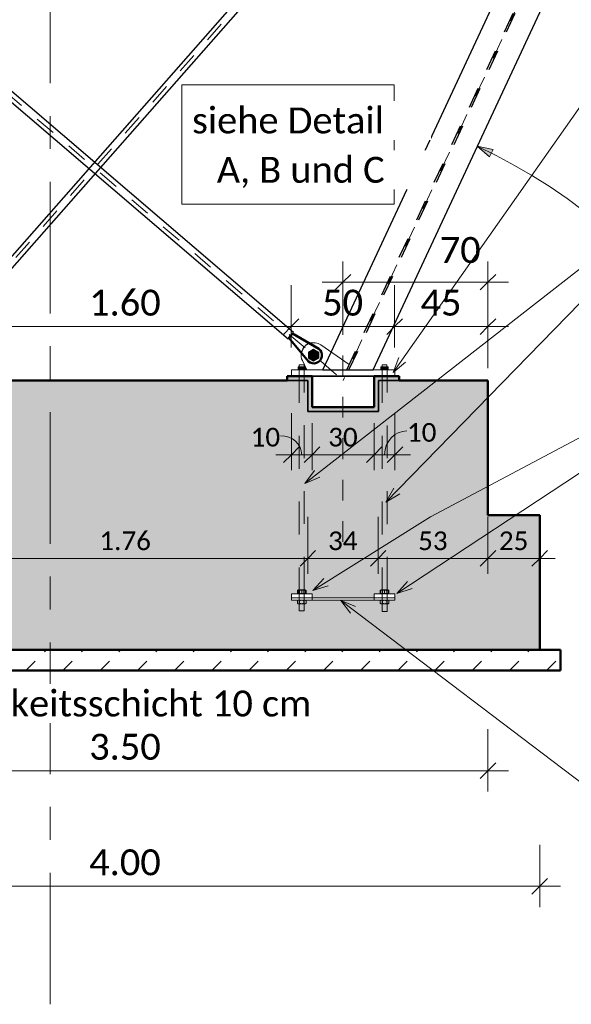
# Model space of a CAD drawing. Header units: metres. Extents: x -25 to 81, y -4 to 26.
# Tile 14 of 53: x -6.91 to -4.25, y -2.86 to 1.89. Entities that reach past the tile are written whole.
import ezdxf

# ---------------------------------------------------------------- set-up
doc = ezdxf.new("R2010")
doc.units = ezdxf.units.M
for name, pattern in [('Achse kurz', [0.2, 0.1, -0.05, 0, -0.05]), ('Rasterlinie', [1.11125, 0.635, -0.15875, 0.15875, -0.15875]), ('Strich', [0.3175, 0.15875, -0.15875]), ('Verdeckt', [0.15, 0.1, -0.05])]:
    doc.linetypes.add(name, pattern=pattern)
for name, color, linetype, lineweight in [('_Verdeckte Linien_', 7, 'Strich', 18), ('A-ANNO-DIMS', 211, 'Continuous', 9), ('A-ANNO-DIMS-50', 211, 'Continuous', 9), ('A-DETL', 90, 'Continuous', 18), ('A-DETL-THIN', 151, 'Continuous', 18), ('A-FLOR', 192, 'Continuous', 35), ('A-FLOR-PATT', 8, 'Continuous', 50), ('S-BEAM', 12, 'Continuous', 35), ('S-BEAM-HDLN', 1, 'Verdeckt', 25), ('S-COLS', 52, 'Continuous', 18), ('S-COLS-HDLN', 52, 'Verdeckt', 25), ('S-FNDN', 32, 'Continuous', 35), ('S-GRID', 1, 'Continuous', 9), ('Text', 250, 'Continuous', 9), ('Tragwerksverbindungen', 7, 'Continuous', 18)]:
    doc.layers.add(name, color=color, linetype=linetype, lineweight=lineweight)
doc.styles.add('Calibri_2', font='calibri.ttf', dxfattribs={"height": 0.125})
doc.styles.add('Calibri_3', font='calibri.ttf', dxfattribs={"height": 0.09})
doc.dimstyles.new('DIM18', dxfattribs={"dimscale": 0.3048, "dimtxt": 0.105961, "dimasz": 0.246063, "dimexe": 0.246063, "dimexo": 0.0625, "dimgap": 0.016404, "dimtad": 1, "dimdec": 1, "dimlfac": 100, "dimrnd": 0.1, "dimdsep": 46, "dimtxsty": 'Calibri_3', "dimblk1": 'OBLIQUE', "dimblk2": 'OBLIQUE', "dimsah": 1, "dimcen": 0.09, "dimdle": 0.246063, "dimadec": 0, "dimazin": 0, "dimtfac": 1, "dimtdec": 4, "dimtix": 1, "dimtmove": 1, "dimatfit": 3, "dimfxl": 0.656168, "dimfxlon": 1, "dimtvp": 1, "dimtolj": 1, "dimtzin": 0, "dimlwd": 18, "dimlwe": 18, "dimarcsym": 2})
doc.dimstyles.new('DIM18_1', dxfattribs={"dimscale": 0.3048, "dimtxt": 0.105961, "dimasz": 0.246063, "dimexe": 0.246063, "dimexo": 0.0625, "dimgap": 0.016404, "dimtad": 1, "dimdec": 1, "dimlfac": 100, "dimrnd": 0.1, "dimdsep": 46, "dimtxsty": 'Calibri_3', "dimblk1": 'OBLIQUE', "dimblk2": 'OBLIQUE', "dimsah": 1, "dimcen": 0.09, "dimdle": 0.246063, "dimadec": 0, "dimazin": 0, "dimtfac": 1, "dimtdec": 4, "dimtix": 1, "dimtmove": 0, "dimatfit": 3, "dimfxl": 0.656168, "dimfxlon": 1, "dimtvp": 1, "dimtolj": 1, "dimtzin": 0, "dimlwd": 18, "dimlwe": 18, "dimarcsym": 2})
doc.dimstyles.new('DIM18_2', dxfattribs={"dimscale": 0.3048, "dimtxt": 0.105961, "dimasz": 0.246063, "dimexe": 0.246063, "dimexo": 0.0625, "dimgap": 0.016404, "dimtad": 1, "dimrnd": 0.001, "dimzin": 0, "dimdsep": 46, "dimtxsty": 'Calibri_3', "dimblk1": 'OBLIQUE', "dimblk2": 'OBLIQUE', "dimsah": 1, "dimcen": 0.09, "dimdle": 0.246063, "dimadec": 0, "dimazin": 0, "dimtfac": 1, "dimtdec": 4, "dimtix": 1, "dimtmove": 0, "dimatfit": 3, "dimfxl": 0.656168, "dimfxlon": 1, "dimtvp": 1, "dimtolj": 1, "dimtzin": 0, "dimlwd": 18, "dimlwe": 18, "dimarcsym": 2})
doc.dimstyles.new('DIM25_3', dxfattribs={"dimscale": 0.3048, "dimtxt": 0.147169, "dimasz": 0.246063, "dimexe": 0.328084, "dimexo": 0.0625, "dimgap": 0.016404, "dimtad": 1, "dimrnd": 0.001, "dimzin": 0, "dimdsep": 46, "dimtxsty": 'Calibri_2', "dimblk1": 'OBLIQUE', "dimblk2": 'OBLIQUE', "dimsah": 1, "dimcen": 0.09, "dimdle": 0.328084, "dimadec": 0, "dimazin": 0, "dimtfac": 1, "dimtdec": 4, "dimtix": 1, "dimtmove": 0, "dimatfit": 3, "dimfxl": 0.656168, "dimfxlon": 1, "dimtvp": 1, "dimtolj": 1, "dimtzin": 0, "dimlwd": 18, "dimlwe": 18, "dimarcsym": 2})
doc.dimstyles.new('DIM25_4', dxfattribs={"dimscale": 0.3048, "dimtxt": 0.147169, "dimasz": 0.246063, "dimexe": 0.328084, "dimexo": 0.0625, "dimgap": 0.016404, "dimtad": 1, "dimdec": 1, "dimlfac": 100, "dimrnd": 0.1, "dimdsep": 46, "dimtxsty": 'Calibri_2', "dimblk1": 'OBLIQUE', "dimblk2": 'OBLIQUE', "dimsah": 1, "dimcen": 0.09, "dimdle": 0.328084, "dimadec": 0, "dimazin": 0, "dimtfac": 1, "dimtdec": 4, "dimtix": 1, "dimtmove": 2, "dimatfit": 3, "dimfxl": 0.656168, "dimfxlon": 1, "dimtvp": 1, "dimtolj": 1, "dimtzin": 0, "dimlwd": 18, "dimlwe": 18, "dimarcsym": 2})
doc.dimstyles.new('DIM25_5', dxfattribs={"dimscale": 0.3048, "dimtxt": 0.147169, "dimasz": 0.246063, "dimexe": 0.328084, "dimexo": 0.0625, "dimgap": 0.016404, "dimtad": 1, "dimdec": 1, "dimlfac": 100, "dimrnd": 0.1, "dimdsep": 46, "dimtxsty": 'Calibri_2', "dimblk1": 'OBLIQUE', "dimblk2": 'OBLIQUE', "dimsah": 1, "dimcen": 0.09, "dimdle": 0.328084, "dimadec": 0, "dimazin": 0, "dimtfac": 1, "dimtdec": 4, "dimtix": 1, "dimtmove": 0, "dimatfit": 3, "dimfxl": 0.656168, "dimfxlon": 1, "dimtvp": 1, "dimtolj": 1, "dimtzin": 0, "dimlwd": 18, "dimlwe": 18, "dimarcsym": 2})
doc.dimstyles.new('WIN25', dxfattribs={"dimscale": 0.3048, "dimtxt": 0.147169, "dimasz": 0.246063, "dimexe": 0.328084, "dimexo": 0.328084, "dimgap": 0.016404, "dimtad": 1, "dimdec": 1, "dimlfac": 100, "dimrnd": 0.1, "dimdsep": 46, "dimtxsty": 'Calibri_2', "dimsah": 1, "dimcen": 0.09, "dimadec": 0, "dimazin": 0, "dimtfac": 1, "dimtdec": 4, "dimtix": 1, "dimtmove": 2, "dimatfit": 3, "dimfxl": 1, "dimtvp": 1, "dimtolj": 1, "dimtzin": 0, "dimlwd": 18, "dimlwe": 18, "dimarcsym": 2})

# ---------------------------------------------------------------- blocks, each defined once
blk = doc.blocks.new('HEB Träger - HEB 220-1128520-2 - 2')
at = {"layer": 'S-BEAM-HDLN'}
for p, q in [((-17.3307, 0.2), (-15.2789, 4.6002)), ((-17.3202, 0.2), (-15.2679, 4.6012))]:
    blk.add_line(p, q, dxfattribs=at)
blk = doc.blocks.new('SP-TV-AP-Rechteck_002 - AP-Rechteck-1128527-2 - 2')
at = {"layer": 'Tragwerksverbindungen'}
for p, q in [((-17.5983, 0.2), (-17.0983, 0.2)), ((-17.5983, 0.2), (-17.5983, 0.17)), ((-17.0983, 0.17), (-17.0983, 0.2)), ((-17.0983, 0.17), (-17.5983, 0.17))]:
    blk.add_line(p, q, dxfattribs=at)
blk = doc.blocks.new('SP-TV-Schraube_Mutter_001 - M33-1128528-2 - 2')
at = {"layer": 'Tragwerksverbindungen', "linetype": 'Strich'}
blk.add_hatch(color=142, dxfattribs=at).paths.add_polyline_path([(-17.4911, 0.2431), (-17.4661, 0.2575), (-17.4661, 0.2864), (-17.4911, 0.3008), (-17.5161, 0.2864), (-17.5161, 0.2575)])
at = {"layer": 'Tragwerksverbindungen'}
for p, q in [((-17.4911, 0.3008), (-17.5161, 0.2864)), ((-17.5161, 0.2864), (-17.5161, 0.2575)), ((-17.4661, 0.2864), (-17.4911, 0.3008)), ((-17.4661, 0.2575), (-17.4661, 0.2864)), ((-17.5161, 0.2575), (-17.4911, 0.2431)), ((-17.4911, 0.2431), (-17.4661, 0.2575))]:
    blk.add_line(p, q, dxfattribs=at)
blk = doc.blocks.new('SP-TV-AP-Rechteck_002 - AP-Rechteck-1128539-2 - 2')
at = {"layer": 'Tragwerksverbindungen'}
for p, q in [((-17.5983, -0.88), (-17.4983, -0.88)), ((-17.5983, -0.88), (-17.5983, -0.9)), ((-17.4983, -0.9), (-17.5983, -0.9)), ((-17.4983, -0.9), (-17.4983, -0.88))]:
    blk.add_line(p, q, dxfattribs=at)
blk = doc.blocks.new('SP-TV-AP-Rechteck_002 - AP-Rechteck-1128540-2 - 2')
at = {"layer": 'Tragwerksverbindungen'}
for p, q in [((-17.5983, -0.9), (-17.0983, -0.9)), ((-17.5983, -0.9), (-17.5983, -0.91)), ((-17.0983, -0.91), (-17.0983, -0.9)), ((-17.0983, -0.91), (-17.5983, -0.91))]:
    blk.add_line(p, q, dxfattribs=at)
blk = doc.blocks.new('Rundstahl Träger - RB 36-V10-2 - 2')
at = {"layer": 'S-BEAM', "lineweight": 25}
for p, q in [((-21.8058, 3.9566), (-21.8187, 3.9414)), ((-21.8058, 3.9566), (-21.8183, 3.9419)), ((-21.8045, 3.958), (-21.8058, 3.9566)), ((-21.8045, 3.958), (-21.8058, 3.9566)), ((-21.7928, 3.9718), (-21.7966, 3.9673)), ((-21.7932, 3.9713), (-21.7966, 3.9673)), ((-17.5882, 0.3808), (-21.7928, 3.9718)), ((-21.8187, 3.9414), (-17.6142, 0.3504)), ((-17.5921, 0.3763), (-17.5882, 0.3808)), ((-17.5921, 0.3763), (-17.5887, 0.3803)), ((-17.6142, 0.3504), (-17.6012, 0.3656)), ((-17.6138, 0.3509), (-17.6077, 0.358))]:
    blk.add_line(p, q, dxfattribs=at)
at = {"layer": 'S-BEAM-HDLN'}
for p, q in [((-21.7966, 3.9673), (-21.8045, 3.9581)), ((-21.7966, 3.9673), (-21.8045, 3.9581)), ((-17.6012, 0.3656), (-17.5921, 0.3763)), ((-17.6012, 0.3656), (-17.5921, 0.3763))]:
    blk.add_line(p, q, dxfattribs=at)
blk = doc.blocks.new('Rundstahl Träger - RB 36-V11-2 - 2')
at = {"layer": 'S-BEAM', "lineweight": 25}
for p, q in [((-15.6289, 4.5204), (-19.2479, 0.4099)), ((-15.6139, 4.5071), (-15.6289, 4.5204)), ((-15.6139, 4.5071), (-15.6284, 4.5199)), ((-19.2179, 0.3835), (-15.5989, 4.4939)), ((-15.6124, 4.5058), (-15.6139, 4.5071)), ((-15.6124, 4.5058), (-15.6139, 4.5071)), ((-15.5989, 4.4939), (-15.6049, 4.4992)), ((-15.5994, 4.4944), (-15.6049, 4.4992)), ((-19.2479, 0.4099), (-19.2435, 0.406)), ((-19.2474, 0.4094), (-19.2435, 0.406)), ((-19.2229, 0.3878), (-19.2184, 0.3839)), ((-19.2229, 0.3878), (-19.2179, 0.3835))]:
    blk.add_line(p, q, dxfattribs=at)
at = {"layer": 'S-BEAM-HDLN'}
for p, q in [((-15.605, 4.4992), (-15.6123, 4.5058)), ((-15.605, 4.4992), (-15.6123, 4.5058)), ((-19.2435, 0.406), (-19.2329, 0.3967)), ((-19.2435, 0.406), (-19.2329, 0.3967)), ((-19.2329, 0.3967), (-19.2229, 0.3879)), ((-19.2329, 0.3967), (-19.2229, 0.3879))]:
    blk.add_line(p, q, dxfattribs=at)
blk = doc.blocks.new('Öse2 - Öse2-1135693-2 - 2')
at = {"layer": 'S-COLS', "lineweight": 50}
for p, q in [((-5.5924, 0.3762), (-5.6098, 0.3554)), ((-5.6098, 0.3554), (-5.5158, 0.2409)), ((-5.4653, 0.3021), (-5.5924, 0.3762))]:
    blk.add_line(p, q, dxfattribs=at)
blk.add_arc((-5.4906, 0.2715), 0.0397, 230.4268, 50.4268, dxfattribs=at)
at = {"layer": 'S-COLS-HDLN'}
for start, end in [(8.2182, 188.2182), (188.2182, 8.2182)]:
    blk.add_arc((-5.4906, 0.2722), 0.0186, start, end, dxfattribs=at)
blk = doc.blocks.new('Lasche richtig1 - Lasche richtig-1135786-2 - 2')
at = {"layer": 'S-COLS'}
for p, q in [((-5.3187, 0.2258), (-5.4567, 0.3212)), ((-5.5451, 0.2453), (-5.5231, 0.2)), ((-5.5231, 0.2), (-5.3307, 0.2)), ((-5.3307, 0.2), (-5.3187, 0.2258))]:
    blk.add_line(p, q, dxfattribs=at)
for start, end in [(55.3551, 108.9202), (169.744, 205.8938)]:
    blk.add_arc((-5.491, 0.2716), 0.0602, start, end, dxfattribs=at)
at = {"layer": 'S-COLS-HDLN'}
for centre, radius, start, end in [((-5.491, 0.2716), 0.0602, 108.9676, 169.6967), ((-5.4905, 0.2721), 0.0185, 0, 180), ((-5.4905, 0.2721), 0.0186, 180, 0)]:
    blk.add_arc(centre, radius, start, end, dxfattribs=at)
blk = doc.blocks.new('Öse8 - Öse2-1135828-2 - 2')
at = {"layer": 'S-COLS'}
for p, q in [((-5.61, 0.3554), (-5.5498, 0.2821)), ((-5.5099, 0.3286), (-5.592, 0.3764))]:
    blk.add_line(p, q, dxfattribs=at)
at = {"layer": 'S-COLS-HDLN'}
for p, q in [((-5.5931, 0.3771), (-5.6106, 0.3561)), ((-5.6106, 0.3561), (-5.61, 0.3554)), ((-5.592, 0.3765), (-5.5931, 0.3771)), ((-5.4663, 0.3031), (-5.5099, 0.3285)), ((-5.5498, 0.2821), (-5.5169, 0.2419))]:
    blk.add_line(p, q, dxfattribs=at)
for centre, radius, start, end in [((-5.4916, 0.2725), 0.0397, 230.4268, 50.4268), ((-5.4916, 0.2732), 0.0186, 8.2182, 188.2182), ((-5.4916, 0.2732), 0.0186, 188.2182, 8.2182)]:
    blk.add_arc(centre, radius, start, end, dxfattribs=at)
blk = doc.blocks.new('SP-TV-Schraube_Mutter_001 - M24-V13-2 - 2')
at = {"layer": 'Tragwerksverbindungen', "linetype": 'Strich'}
for points in [[(-17.5663, 0.2), (-17.5483, 0.2), (-17.5483, 0.215), (-17.5663, 0.215)], [(-17.5303, 0.2), (-17.5304, 0.215), (-17.5483, 0.215), (-17.5483, 0.2), (-17.5451, 0.2)]]:
    blk.add_hatch(color=142, dxfattribs=at).paths.add_polyline_path(points)
at = {"layer": '_Verdeckte Linien_'}
for p, q in [((-17.5603, 0.2), (-17.5603, -0.8606)), ((-17.5363, -0.8606), (-17.5363, 0.2)), ((-17.5303, 0.2149), (-17.5303, 0.215)), ((-17.5663, -0.8606), (-17.5483, -0.8606)), ((-17.5663, -0.8606), (-17.5663, -0.8796)), ((-17.5483, -0.8796), (-17.5663, -0.8796)), ((-17.5603, -0.8796), (-17.5603, -0.9617)), ((-17.5483, -0.8606), (-17.5303, -0.8606)), ((-17.5483, -0.8606), (-17.5483, -0.8796)), ((-17.5303, -0.8796), (-17.5483, -0.8796)), ((-17.5363, -0.9617), (-17.5363, -0.8796)), ((-17.5303, -0.8796), (-17.5303, -0.8606)), ((-17.5603, -0.9617), (-17.5363, -0.9617))]:
    blk.add_line(p, q, dxfattribs=at)
at = {"layer": 'Tragwerksverbindungen'}
for p, q in [((-17.5663, 0.215), (-17.5483, 0.215)), ((-17.5663, 0.215), (-17.5663, 0.2)), ((-17.5483, 0.2), (-17.5663, 0.2)), ((-17.5483, 0.215), (-17.5304, 0.215)), ((-17.5483, 0.215), (-17.5483, 0.2)), ((-17.5303, 0.2), (-17.5483, 0.2)), ((-17.5303, 0.2), (-17.5303, 0.2148))]:
    blk.add_line(p, q, dxfattribs=at)
blk = doc.blocks.new('SP-TV-Schraube_Mutter_001 - M24-V14-2 - 2')
at = {"layer": 'Tragwerksverbindungen', "linetype": 'Strich'}
for points in [[(-17.1558, 0.2), (-17.1483, 0.2), (-17.1483, 0.215), (-17.1663, 0.215), (-17.1663, 0.2)], [(-17.1303, 0.2), (-17.1303, 0.215), (-17.1483, 0.215), (-17.1483, 0.2)]]:
    blk.add_hatch(color=142, dxfattribs=at).paths.add_polyline_path(points)
at = {"layer": '_Verdeckte Linien_'}
for p, q in [((-17.1603, 0.2), (-17.1603, -0.8609)), ((-17.1363, -0.8609), (-17.1363, 0.2)), ((-17.1663, -0.8609), (-17.1483, -0.8609)), ((-17.1663, -0.8609), (-17.1663, -0.8799)), ((-17.1483, -0.8799), (-17.1663, -0.8799)), ((-17.1603, -0.8799), (-17.1603, -0.9647)), ((-17.1483, -0.8609), (-17.1303, -0.8609)), ((-17.1483, -0.8609), (-17.1483, -0.8799)), ((-17.1303, -0.8799), (-17.1483, -0.8799)), ((-17.1363, -0.9647), (-17.1363, -0.8799)), ((-17.1303, -0.8799), (-17.1303, -0.8609)), ((-17.1603, -0.9647), (-17.1363, -0.9647))]:
    blk.add_line(p, q, dxfattribs=at)
at = {"layer": 'Tragwerksverbindungen'}
for p, q in [((-17.1663, 0.215), (-17.1483, 0.215)), ((-17.1663, 0.215), (-17.1663, 0.2)), ((-17.1483, 0.2), (-17.1663, 0.2)), ((-17.1483, 0.215), (-17.1303, 0.215)), ((-17.1483, 0.215), (-17.1483, 0.2)), ((-17.1303, 0.2), (-17.1483, 0.2)), ((-17.1303, 0.2), (-17.1303, 0.215))]:
    blk.add_line(p, q, dxfattribs=at)
blk = doc.blocks.new('SP-TV-Mutter_001 - M24-1128538-2 - 2')
at = {"layer": '_Verdeckte Linien_'}
for p, q in [((-17.5645, -0.91), (-17.5691, -0.9126)), ((-17.5691, -0.9126), (-17.5691, -0.9264)), ((-17.5691, -0.9264), (-17.5645, -0.929)), ((-17.5321, -0.91), (-17.5645, -0.91)), ((-17.5645, -0.929), (-17.5321, -0.929)), ((-17.5587, -0.9126), (-17.5587, -0.9264)), ((-17.5379, -0.9126), (-17.5379, -0.9264)), ((-17.5275, -0.9126), (-17.5321, -0.91)), ((-17.5321, -0.929), (-17.5275, -0.9264)), ((-17.5275, -0.9264), (-17.5275, -0.9126))]:
    blk.add_line(p, q, dxfattribs=at)
for points, knots in [([(-17.5587, -0.9126), (-17.5605, -0.9116), (-17.5639, -0.9105), (-17.5672, -0.9115), (-17.5689, -0.9125)], [0, 0, 0, 0, 0.5, 0.9791222, 0.9791222, 0.9791222, 0.9791222]), ([(-17.5689, -0.9265), (-17.5672, -0.9275), (-17.5639, -0.9285), (-17.5605, -0.9274), (-17.5587, -0.9264)], [0.0208778, 0.0208778, 0.0208778, 0.0208778, 0.5, 1, 1, 1, 1]), ([(-17.5277, -0.9125), (-17.5294, -0.9115), (-17.5328, -0.9105), (-17.5362, -0.9116), (-17.5379, -0.9126)], [0.020272, 0.020272, 0.020272, 0.020272, 0.5, 1, 1, 1, 1]), ([(-17.5379, -0.9264), (-17.5362, -0.9274), (-17.5328, -0.9285), (-17.5294, -0.9275), (-17.5277, -0.9265)], [0, 0, 0, 0, 0.5, 0.979728, 0.979728, 0.979728, 0.979728])]:
    blk.add_open_spline(points, degree=3, knots=knots, dxfattribs=at)
for points in [[(-17.5379, -0.9126), (-17.5414, -0.9116), (-17.5484, -0.9105), (-17.5553, -0.9116), (-17.5587, -0.9126)], [(-17.5587, -0.9264), (-17.5553, -0.9274), (-17.5484, -0.9285), (-17.5414, -0.9274), (-17.5379, -0.9264)]]:
    blk.add_open_spline(points, degree=3, dxfattribs=at)
blk = doc.blocks.new('SP-TV-AP-Rechteck_002 - AP-Rechteck-V15-2 - 2')
at = {"layer": '_Verdeckte Linien_'}
for p, q in [((-17.1983, -0.88), (-17.0983, -0.88)), ((-17.1983, -0.88), (-17.1983, -0.9)), ((-17.0983, -0.9), (-17.1983, -0.9)), ((-17.0983, -0.9), (-17.0983, -0.88))]:
    blk.add_line(p, q, dxfattribs=at)
blk = doc.blocks.new('DIMBLOCK38-2 - 2')
at = {"layer": 'A-ANNO-DIMS-50', "lineweight": 18}
for points in [[(-4.7009, 1.2793), (-4.6421, 1.2285), (-4.6246, 1.2647)], [(-3.0895, -1.25), (-3.0705, -1.1747), (-3.1107, -1.1753)]]:
    blk.add_hatch(color=256, dxfattribs=at).paths.add_polyline_path(points)
for p, q in [((-4.7009, 1.2793), (-4.6586, 1.3699)), ((-4.7009, 1.2793), (-5.0473, 0.5364)), ((-4.7009, 1.2793), (-4.6421, 1.2285)), ((-4.6246, 1.2647), (-4.7009, 1.2793)), ((-4.6421, 1.2285), (-4.6246, 1.2647)), ((-3.0705, -1.1747), (-3.1107, -1.1753)), ((-3.1107, -1.1753), (-3.0895, -1.25)), ((-3.0895, -1.25), (-3.0705, -1.1747)), ((-3.0895, -1.25), (-4.1993, -1.25)), ((-3.0895, -1.25), (-3.0895, -1.25)), ((-3.0895, -1.25), (-2.9895, -1.25))]:
    blk.add_line(p, q, dxfattribs=at)
blk.add_arc((-5.8803, -1.25), 2.7907, 360, 65, dxfattribs=at)
blk.add_arc((-5.8803, -1.25), 2.7907, 360, 65, dxfattribs=at)
at = {"layer": 'A-ANNO-DIMS-50', "color": 0, "lineweight": 18, "insert": (-3.2485, 0.3166), "char_height": 0.125, "width": 0.324253, "attachment_point": 1, "rotation": 302.5, "line_spacing_factor": 1.158048, "style": 'Calibri_2'}
blk.add_mtext('65°', dxfattribs=at)
blk = doc.blocks.new('DIMBLOCK42-2 - 2')
at = {"layer": 'A-ANNO-DIMS-50', "lineweight": 18}
for p, q in [((-5.0983, -0.209), (-5.0983, -0.009)), ((-5.1983, -0.209), (-5.1983, -0.0567)), ((-5.0233, -0.209), (-5.1983, -0.209)), ((-5.1983, -0.209), (-5.1983, -0.284)), ((-5.0983, -0.209), (-5.0983, -0.284))]:
    blk.add_line(p, q, dxfattribs=at)
at = {"layer": 'A-ANNO-DIMS-50', "lineweight": 35}
for p, q in [((-5.1983, -0.209), (-5.1608, -0.1715)), ((-5.0983, -0.209), (-5.0608, -0.1715)), ((-5.1983, -0.209), (-5.2358, -0.2465)), ((-5.0983, -0.209), (-5.1358, -0.2465))]:
    blk.add_line(p, q, dxfattribs=at)
at = {"layer": 'A-ANNO-DIMS-50', "lineweight": 18}
blk.add_ellipse((-5.0402, -0.209), major_axis=(0, 0.1151), ratio=0.939445, start_param=0, end_param=1.570796, dxfattribs=at)
at = {"layer": 'A-ANNO-DIMS-50', "color": 0, "lineweight": 18, "insert": (-5.0402, -0.056), "char_height": 0.09, "width": 0.172924, "attachment_point": 1, "line_spacing_factor": 1.158048, "style": 'Calibri_3'}
blk.add_mtext('10', dxfattribs=at)
blk = doc.blocks.new('_Oblique')
at = {"color": 0, "linetype": 'ByBlock', "lineweight": -2}
blk.add_line((-0.5, -0.5), (0.5, 0.5), dxfattribs=at)
blk = doc.blocks.new('DIMBLOCK43-2 - 2')
at = {"layer": 'A-ANNO-DIMS-50', "lineweight": 18}
for p, q in [((-5.4983, -0.209), (-5.4983, -0.0567)), ((-5.1983, -0.209), (-5.1983, -0.0567)), ((-5.1983, -0.209), (-5.4983, -0.209)), ((-5.4983, -0.209), (-5.4983, -0.284)), ((-5.1983, -0.209), (-5.1983, -0.284))]:
    blk.add_line(p, q, dxfattribs=at)
at = {"layer": 'A-ANNO-DIMS-50', "lineweight": 35}
for p, q in [((-5.4983, -0.209), (-5.4608, -0.1715)), ((-5.1983, -0.209), (-5.1608, -0.1715)), ((-5.4983, -0.209), (-5.5358, -0.2465)), ((-5.1983, -0.209), (-5.2358, -0.2465))]:
    blk.add_line(p, q, dxfattribs=at)
at = {"layer": 'A-ANNO-DIMS-50', "color": 0, "lineweight": 18, "insert": (-5.4204, -0.0792), "char_height": 0.09, "width": 0.172924, "attachment_point": 1, "line_spacing_factor": 1.158048, "style": 'Calibri_3'}
blk.add_mtext('30', dxfattribs=at)
blk = doc.blocks.new('DIMBLOCK44-2 - 2')
at = {"layer": 'A-ANNO-DIMS-50', "lineweight": 18}
for p, q in [((-5.5983, -0.209), (-5.5983, -0.009)), ((-5.4983, -0.209), (-5.4983, -0.0567)), ((-5.4983, -0.209), (-5.6733, -0.209)), ((-5.5983, -0.209), (-5.5983, -0.284)), ((-5.4983, -0.209), (-5.4983, -0.284))]:
    blk.add_line(p, q, dxfattribs=at)
at = {"layer": 'A-ANNO-DIMS-50', "lineweight": 35}
for p, q in [((-5.5983, -0.209), (-5.5608, -0.1715)), ((-5.4983, -0.209), (-5.4608, -0.1715)), ((-5.5983, -0.209), (-5.6358, -0.2465)), ((-5.4983, -0.209), (-5.5358, -0.2465))]:
    blk.add_line(p, q, dxfattribs=at)
at = {"layer": 'A-ANNO-DIMS-50', "lineweight": 18}
blk.add_ellipse((-5.6508, -0.209), major_axis=(0.1025, 0), ratio=0.89626, start_param=0, end_param=1.570796, dxfattribs=at)
at = {"layer": 'A-ANNO-DIMS-50', "color": 0, "lineweight": 18, "insert": (-5.7949, -0.0792), "char_height": 0.09, "width": 0.172924, "attachment_point": 1, "line_spacing_factor": 1.158048, "style": 'Calibri_3'}
blk.add_mtext('10', dxfattribs=at)
blk = doc.blocks.new('DIMBLOCK48-2 - 2')
at = {"layer": 'A-ANNO-DIMS-50', "lineweight": 18}
for p, q in [((-5.3493, 0.6239), (-5.3493, 0.7239)), ((-4.6493, 0.6239), (-4.6493, 0.7239)), ((-4.5493, 0.6239), (-5.4493, 0.6239)), ((-5.3493, 0.6239), (-5.3493, 0.4239)), ((-4.6493, 0.6239), (-4.6493, 0.2557))]:
    blk.add_line(p, q, dxfattribs=at)
at = {"layer": 'A-ANNO-DIMS-50', "lineweight": 35}
for p, q in [((-5.3493, 0.6239), (-5.3868, 0.5864)), ((-5.3493, 0.6239), (-5.3118, 0.6614)), ((-4.6493, 0.6239), (-4.6868, 0.5864)), ((-4.6493, 0.6239), (-4.6118, 0.6614))]:
    blk.add_line(p, q, dxfattribs=at)
at = {"layer": 'A-ANNO-DIMS-50', "color": 0, "lineweight": 18, "insert": (-4.8819, 0.8415), "char_height": 0.125, "width": 0.240167, "attachment_point": 1, "line_spacing_factor": 1.158048, "style": 'Calibri_2'}
blk.add_mtext('70', dxfattribs=at)
blk = doc.blocks.new('DIMBLOCK53-2 - 2')
at = {"layer": 'A-ANNO-DIMS-50', "lineweight": 18}
for p, q in [((-4.6493, -0.709), (-4.6493, -0.509)), ((-4.3993, -0.709), (-4.3993, -0.634)), ((-4.3243, -0.709), (-4.6493, -0.709)), ((-4.6493, -0.709), (-4.6493, -0.784)), ((-4.3993, -0.709), (-4.3993, -0.909))]:
    blk.add_line(p, q, dxfattribs=at)
at = {"layer": 'A-ANNO-DIMS-50', "lineweight": 35}
for p, q in [((-4.6493, -0.709), (-4.6868, -0.7465)), ((-4.6493, -0.709), (-4.6118, -0.6715)), ((-4.3993, -0.709), (-4.4368, -0.7465)), ((-4.3993, -0.709), (-4.3618, -0.6715))]:
    blk.add_line(p, q, dxfattribs=at)
at = {"layer": 'A-ANNO-DIMS-50', "color": 0, "lineweight": 18, "insert": (-4.5964, -0.5792), "char_height": 0.09, "width": 0.172924, "attachment_point": 1, "line_spacing_factor": 1.158048, "style": 'Calibri_3'}
blk.add_mtext('25', dxfattribs=at)
blk = doc.blocks.new('DIMBLOCK54-2 - 2')
at = {"layer": 'A-ANNO-DIMS-50', "lineweight": 18}
for p, q in [((-5.1791, -0.709), (-5.1791, -0.509)), ((-4.6493, -0.709), (-4.6493, -0.509)), ((-4.6493, -0.709), (-5.1791, -0.709)), ((-5.1791, -0.709), (-5.1791, -0.784)), ((-4.6493, -0.709), (-4.6493, -0.784))]:
    blk.add_line(p, q, dxfattribs=at)
at = {"layer": 'A-ANNO-DIMS-50', "lineweight": 35}
for p, q in [((-5.1791, -0.709), (-5.2166, -0.7465)), ((-5.1791, -0.709), (-5.1416, -0.6715)), ((-4.6493, -0.709), (-4.6868, -0.7465)), ((-4.6493, -0.709), (-4.6118, -0.6715))]:
    blk.add_line(p, q, dxfattribs=at)
at = {"layer": 'A-ANNO-DIMS-50', "color": 0, "lineweight": 18, "insert": (-4.9862, -0.5792), "char_height": 0.09, "width": 0.172924, "attachment_point": 1, "line_spacing_factor": 1.158048, "style": 'Calibri_3'}
blk.add_mtext('53', dxfattribs=at)
blk = doc.blocks.new('DIMBLOCK55-2 - 2')
at = {"layer": 'A-ANNO-DIMS-50', "lineweight": 18}
for p, q in [((-5.5191, -0.709), (-5.5191, -0.509)), ((-5.1791, -0.709), (-5.1791, -0.509)), ((-5.1791, -0.709), (-5.5191, -0.709)), ((-5.5191, -0.709), (-5.5191, -0.784)), ((-5.1791, -0.709), (-5.1791, -0.784))]:
    blk.add_line(p, q, dxfattribs=at)
at = {"layer": 'A-ANNO-DIMS-50', "lineweight": 35}
for p, q in [((-5.5191, -0.709), (-5.5566, -0.7465)), ((-5.5191, -0.709), (-5.4816, -0.6715)), ((-5.1791, -0.709), (-5.2166, -0.7465)), ((-5.1791, -0.709), (-5.1416, -0.6715))]:
    blk.add_line(p, q, dxfattribs=at)
at = {"layer": 'A-ANNO-DIMS-50', "color": 0, "lineweight": 18, "insert": (-5.4211, -0.5792), "char_height": 0.09, "width": 0.172924, "attachment_point": 1, "line_spacing_factor": 1.158048, "style": 'Calibri_3'}
blk.add_mtext('34', dxfattribs=at)
blk = doc.blocks.new('DIMBLOCK56-2 - 2')
at = {"layer": 'A-ANNO-DIMS-50', "lineweight": 18}
for p, q in [((-7.2793, -0.709), (-7.2793, -0.509)), ((-5.5191, -0.709), (-5.5191, -0.509)), ((-5.5191, -0.709), (-7.3543, -0.709)), ((-7.2793, -0.709), (-7.2793, -0.784)), ((-5.5191, -0.709), (-5.5191, -0.784))]:
    blk.add_line(p, q, dxfattribs=at)
at = {"layer": 'A-ANNO-DIMS-50', "lineweight": 35}
for p, q in [((-7.2793, -0.709), (-7.3168, -0.7465)), ((-7.2793, -0.709), (-7.2418, -0.6715)), ((-5.5191, -0.709), (-5.5566, -0.7465)), ((-5.5191, -0.709), (-5.4816, -0.6715))]:
    blk.add_line(p, q, dxfattribs=at)
at = {"layer": 'A-ANNO-DIMS-50', "color": 0, "lineweight": 18, "insert": (-6.5253, -0.5792), "char_height": 0.09, "width": 0.302617, "attachment_point": 1, "line_spacing_factor": 1.158048, "style": 'Calibri_3'}
blk.add_mtext('1.76', dxfattribs=at)
blk = doc.blocks.new('DIMBLOCK57-2 - 2')
at = {"layer": 'A-ANNO-DIMS-50', "lineweight": 18}
for p, q in [((-8.3993, -2.2913), (-8.3993, -2.0913)), ((-4.3993, -2.2913), (-4.3993, -2.0913)), ((-4.2993, -2.2913), (-8.4993, -2.2913)), ((-8.3993, -2.2913), (-8.3993, -2.3913)), ((-4.3993, -2.2913), (-4.3993, -2.3913))]:
    blk.add_line(p, q, dxfattribs=at)
at = {"layer": 'A-ANNO-DIMS-50', "lineweight": 35}
for p, q in [((-8.3993, -2.2913), (-8.3618, -2.2538)), ((-4.3993, -2.2913), (-4.3618, -2.2538)), ((-8.3993, -2.2913), (-8.4368, -2.3288)), ((-4.3993, -2.2913), (-4.4368, -2.3288))]:
    blk.add_line(p, q, dxfattribs=at)
at = {"layer": 'A-ANNO-DIMS-50', "color": 0, "lineweight": 18, "insert": (-6.5744, -2.113), "char_height": 0.125, "width": 0.420292, "attachment_point": 1, "line_spacing_factor": 1.158048, "style": 'Calibri_2'}
blk.add_mtext('4.00', dxfattribs=at)
blk = doc.blocks.new('DIMBLOCK58-2 - 2')
at = {"layer": 'A-ANNO-DIMS-50', "lineweight": 18}
for p, q in [((-8.1493, -1.7338), (-8.1493, -1.5338)), ((-4.6493, -1.7338), (-4.6493, -1.5338)), ((-4.5493, -1.7338), (-8.2493, -1.7338)), ((-8.1493, -1.7338), (-8.1493, -1.8338)), ((-4.6493, -1.7338), (-4.6493, -1.8338))]:
    blk.add_line(p, q, dxfattribs=at)
at = {"layer": 'A-ANNO-DIMS-50', "lineweight": 35}
for p, q in [((-8.1493, -1.7338), (-8.1118, -1.6963)), ((-4.6493, -1.7338), (-4.6118, -1.6963)), ((-8.1493, -1.7338), (-8.1868, -1.7713)), ((-4.6493, -1.7338), (-4.6868, -1.7713))]:
    blk.add_line(p, q, dxfattribs=at)
at = {"layer": 'A-ANNO-DIMS-50', "color": 0, "lineweight": 18, "insert": (-6.5744, -1.5556), "char_height": 0.125, "width": 0.420292, "attachment_point": 1, "line_spacing_factor": 1.158048, "style": 'Calibri_2'}
blk.add_mtext('3.50', dxfattribs=at)
blk = doc.blocks.new('DIMBLOCK61-2 - 2')
at = {"layer": 'A-ANNO-DIMS-50', "lineweight": 18}
for p, q in [((-5.5996, 0.4091), (-5.5996, 0.6091)), ((-7.1996, 0.4091), (-7.1996, 0.5091)), ((-7.1996, 0.4091), (-5.5996, 0.4091)), ((-7.1996, 0.4091), (-7.1996, 0.2091)), ((-5.5996, 0.4091), (-5.5996, 0.3091))]:
    blk.add_line(p, q, dxfattribs=at)
at = {"layer": 'A-ANNO-DIMS-50', "lineweight": 35}
for p, q in [((-7.1996, 0.4091), (-7.1621, 0.4466)), ((-5.5996, 0.4091), (-5.5621, 0.4466)), ((-7.1996, 0.4091), (-7.2371, 0.3716)), ((-5.5996, 0.4091), (-5.6371, 0.3716))]:
    blk.add_line(p, q, dxfattribs=at)
at = {"layer": 'A-ANNO-DIMS-50', "color": 0, "lineweight": 18, "insert": (-6.5747, 0.5874), "char_height": 0.125, "width": 0.420292, "attachment_point": 1, "line_spacing_factor": 1.158048, "style": 'Calibri_2'}
blk.add_mtext('1.60', dxfattribs=at)
blk = doc.blocks.new('DIMBLOCK62-2 - 2')
at = {"layer": 'A-ANNO-DIMS-50', "lineweight": 18}
for p, q in [((-5.5996, 0.4091), (-5.5996, 0.6091)), ((-5.0996, 0.4091), (-5.0996, 0.6091)), ((-5.5996, 0.4091), (-5.0996, 0.4091)), ((-5.5996, 0.4091), (-5.5996, 0.3091)), ((-5.0996, 0.4091), (-5.0996, 0.3091))]:
    blk.add_line(p, q, dxfattribs=at)
at = {"layer": 'A-ANNO-DIMS-50', "lineweight": 35}
for p, q in [((-5.5996, 0.4091), (-5.5621, 0.4466)), ((-5.0996, 0.4091), (-5.0621, 0.4466)), ((-5.5996, 0.4091), (-5.6371, 0.3716)), ((-5.0996, 0.4091), (-5.1371, 0.3716))]:
    blk.add_line(p, q, dxfattribs=at)
at = {"layer": 'A-ANNO-DIMS-50', "color": 0, "lineweight": 18, "insert": (-5.4497, 0.5874), "char_height": 0.125, "width": 0.240167, "attachment_point": 1, "line_spacing_factor": 1.158048, "style": 'Calibri_2'}
blk.add_mtext('50', dxfattribs=at)
blk = doc.blocks.new('DIMBLOCK63-2 - 2')
at = {"layer": 'A-ANNO-DIMS-50', "lineweight": 18}
for p, q in [((-5.0996, 0.4091), (-5.0996, 0.6091)), ((-4.6493, 0.4091), (-4.6493, 0.5091)), ((-5.0996, 0.4091), (-4.5493, 0.4091)), ((-5.0996, 0.4091), (-5.0996, 0.3091)), ((-4.6493, 0.4091), (-4.6493, 0.2091))]:
    blk.add_line(p, q, dxfattribs=at)
at = {"layer": 'A-ANNO-DIMS-50', "lineweight": 35}
for p, q in [((-5.0996, 0.4091), (-5.0621, 0.4466)), ((-4.6493, 0.4091), (-4.6118, 0.4466)), ((-5.0996, 0.4091), (-5.1371, 0.3716)), ((-4.6493, 0.4091), (-4.6868, 0.3716))]:
    blk.add_line(p, q, dxfattribs=at)
at = {"layer": 'A-ANNO-DIMS-50', "color": 0, "lineweight": 18, "insert": (-4.9745, 0.5874), "char_height": 0.125, "width": 0.240167, "attachment_point": 1, "line_spacing_factor": 1.158048, "style": 'Calibri_2'}
blk.add_mtext('45', dxfattribs=at)

msp = doc.modelspace()

# ---------------------------------------------------------------- hatches: boundary and pattern name
at = {"layer": 'A-FLOR-PATT', "lineweight": 35}
h = msp.add_hatch(color=256, dxfattribs=at)
h.paths.add_polyline_path([(-5.6183, 0.15), (-5.5183, 0.15), (-5.5183, 0.17), (-5.6183, 0.17)])
h.paths.add_polyline_path([(-5.0783, 0.15), (-5.0783, 0.17), (-5.1783, 0.17), (-5.1783, 0.15), (-5.1052, 0.15)])
for points in [[(-5.4983, 0), (-5.4983, 0.17), (-5.5183, 0.17), (-5.5183, 0.15), (-5.5191, 0.15), (-5.5191, 0)], [(-5.1983, 0), (-5.1783, 0), (-5.1783, 0.17), (-5.1983, 0.17), (-5.1983, 0.02)], [(-5.4983, 0), (-5.1983, 0), (-5.1983, 0.02), (-5.4983, 0.02)]]:
    msp.add_hatch(color=256, dxfattribs=at).paths.add_polyline_path(points)
at = {"layer": 'A-FLOR-PATT', "lineweight": 18}
h = msp.add_hatch(dxfattribs=at)
h.set_pattern_fill('FP_1', color=256, style=0, pattern_type=2)
h.set_pattern_definition([(45, (-10.383, 2.073), (-0.0898026, 0.0898026), [0.0635, -0.0635])])
h.paths.add_polyline_path([(-4.2993, -1.25), (-4.2993, -1.15), (-8.4993, -1.15), (-8.4993, -1.25), (-4.9401, -1.25)])
at = {"layer": 'S-FNDN'}
msp.add_hatch(color=256, dxfattribs=at).paths.add_polyline_path([(-8.1493, -0.5), (-4.6493, -0.5), (-4.6493, 0.15), (-5.1783, 0.15), (-5.1783, 0), (-5.5191, 0), (-5.5191, 0.15), (-7.2793, 0.15), (-7.2796, 0), (-7.6204, 0), (-7.6204, 0.15), (-8.1493, 0.15), (-8.1493, -0.2846)])
h = msp.add_hatch(color=256, dxfattribs=at)
h.paths.add_polyline_path([(-6.921, -1.15), (-4.3993, -1.15), (-4.3993, -0.5), (-8.3993, -0.5), (-8.3993, -1.15), (-7.0861, -1.15)])
h.paths.add_polyline_path([(-5.1877, -0.91), (-5.5983, -0.91), (-5.5983, -0.88), (-5.4983, -0.88), (-5.4983, -0.9), (-5.1983, -0.9), (-5.1983, -0.88), (-5.0983, -0.88), (-5.0983, -0.91), (-5.1052, -0.91)])
h.paths.add_polyline_path([(-7.2512, -0.91), (-7.6996, -0.91), (-7.6996, -0.88), (-7.5996, -0.88), (-7.5996, -0.9), (-7.2996, -0.9), (-7.2996, -0.88), (-7.1996, -0.88), (-7.1996, -0.91)])

# ---------------------------------------------------------------- linework, layer by layer
at = {"layer": 'A-DETL', "linetype": 'Achse kurz'}
for p, q in [((-3.2943, 4.8702), (-7.4501, 0.15)), ((-3.2294, 4.6951), (-5.3488, 0.15)), ((-10.1709, 4.2684), (-5.3488, 0.15)), ((-5.3493, 0.4704), (-5.3493, -0.6696))]:
    msp.add_line(p, q, dxfattribs=at)
at = {"layer": 'A-DETL-THIN'}
for p, q in [((-5.5996, 0.4493), (-5.5996, 0.4893)), ((-5.0996, 0.4493), (-5.0996, 0.4893)), ((-5.5368, 0.225), (-5.5599, 0.225)), ((-5.5599, 0.225), (-5.5599, 0.215)), ((-5.5368, 0.215), (-5.5368, 0.225)), ((-5.1368, 0.225), (-5.1599, 0.225)), ((-5.1599, 0.225), (-5.1599, 0.215)), ((-5.1368, 0.215), (-5.1368, 0.225)), ((-5.5603, -0.8606), (-5.5603, -0.88)), ((-5.5363, -0.8606), (-5.5363, -0.88)), ((-5.4983, -0.9), (-5.4983, -0.91)), ((-5.1983, -0.9), (-5.1983, -0.91))]:
    msp.add_line(p, q, dxfattribs=at)
at = {"layer": 'A-FLOR', "lineweight": 50}
for p, q in [((-4.2993, -1.15), (-8.4993, -1.15)), ((-4.2993, -1.25), (-4.2993, -1.15)), ((-8.4993, -1.25), (-4.2993, -1.25))]:
    msp.add_line(p, q, dxfattribs=at)
at = {"layer": 'S-BEAM', "lineweight": 25}
for p, q in [((-5.2041, 0.2), (-3.1471, 4.6114)), ((-5.4065, 0.2865), (-3.3998, 4.59)), ((-5.4469, 0.2), (-5.3506, 0.2)), ((-5.3307, 0.2), (-5.3202, 0.2)), ((-5.3004, 0.2), (-5.2041, 0.2))]:
    msp.add_line(p, q, dxfattribs=at)
at = {"layer": 'S-BEAM', "lineweight": 25, "flags": 128}
for points in [[(-5.3506, 0.2), (-5.3462, 0.2), (-5.342, 0.2), (-5.3382, 0.2), (-5.3351, 0.2), (-5.3327, 0.2), (-5.3312, 0.2)], [(-5.3198, 0.2), (-5.3183, 0.2), (-5.3159, 0.2), (-5.3128, 0.2), (-5.309, 0.2), (-5.3048, 0.2), (-5.3004, 0.2)]]:
    msp.add_lwpolyline(points, dxfattribs=at)
at = {"layer": 'S-BEAM-HDLN'}
for p, q in [((-5.4469, 0.2), (-5.4066, 0.2864)), ((-5.3312, 0.2), (-5.3307, 0.2)), ((-5.3202, 0.2), (-5.3198, 0.2))]:
    msp.add_line(p, q, dxfattribs=at)
at = {"layer": 'S-FNDN', "lineweight": 50}
for p, q in [((-5.6183, 0.15), (-7.1796, 0.15)), ((-5.5183, 0.17), (-5.6183, 0.17)), ((-5.6183, 0.17), (-5.6183, 0.15)), ((-5.4983, 0.17), (-5.5183, 0.17)), ((-5.4983, 0.02), (-5.4983, 0.17)), ((-5.1783, 0.17), (-5.1983, 0.17)), ((-5.1983, 0.17), (-5.1983, 0.02)), ((-5.0783, 0.17), (-5.1783, 0.17)), ((-5.0783, 0.15), (-5.0783, 0.17)), ((-4.6493, 0.15), (-5.0783, 0.15)), ((-4.6493, -0.5), (-4.6493, 0.15)), ((-5.1983, 0.02), (-5.4983, 0.02)), ((-4.3993, -0.5), (-4.6493, -0.5)), ((-4.3993, -1.15), (-4.3993, -0.5)), ((-8.3993, -1.15), (-4.3993, -1.15))]:
    msp.add_line(p, q, dxfattribs=at)
at = {"layer": 'S-FNDN'}
for p, q in [((-5.5191, 0.15), (-5.6183, 0.15)), ((-5.6183, 0.15), (-5.5191, 0.15)), ((-5.5191, 0), (-5.5191, 0.15)), ((-5.5191, 0.15), (-5.5191, 0)), ((-5.4983, 0.17), (-5.1983, 0.17)), ((-5.4983, 0.02), (-5.4983, 0.17)), ((-5.1983, 0.02), (-5.1983, 0.17)), ((-5.0783, 0.15), (-5.1783, 0.15)), ((-5.1783, 0.15), (-5.1783, 0)), ((-5.1783, 0.15), (-5.0783, 0.15)), ((-5.1783, 0), (-5.1783, 0.15)), ((-5.4983, 0), (-5.5191, 0)), ((-5.5191, 0), (-5.4983, 0)), ((-5.1983, 0), (-5.4983, 0)), ((-5.4983, 0), (-5.1983, 0)), ((-5.4983, 0), (-5.1983, 0)), ((-5.1783, 0), (-5.1983, 0)), ((-5.1983, 0), (-5.1783, 0))]:
    msp.add_line(p, q, dxfattribs=at)
at = {"layer": 'S-GRID', "linetype": 'Rasterlinie'}
msp.add_line((-6.7635, -2.8608), (-6.7635, 8.2831), dxfattribs=at)
at = {"layer": 'Text'}
for p, q in [((-5.1061, 0.1876), (-3.9433, 1.8423)), ((-5.0893, -0.8781), (-2.8622, 0.5868)), ((-4.9264, -0.5079), (-2.8622, 0.5868)), ((-5.1061, 0.1876), (-5.0794, 0.2605)), ((-5.1061, 0.1876), (-5.0466, 0.2374)), ((-5.533, -0.3476), (-5.4862, -0.2856)), ((-5.533, -0.3476), (-5.4615, -0.3172)), ((-5.1418, -0.438), (-5.1039, -0.3703)), ((-5.1418, -0.438), (-5.0751, -0.3983)), ((-5.4947, -0.8638), (-4.9264, -0.5079)), ((-5.4947, -0.8638), (-5.4418, -0.8069)), ((-5.4947, -0.8638), (-5.4205, -0.841)), ((-5.0893, -0.8781), (-5.0376, -0.8201)), ((-5.0893, -0.8781), (-5.0156, -0.8537)), ((-5.3599, -0.9118), (-5.288, -0.9411)), ((-5.3599, -0.9118), (-5.3123, -0.9731)), ((-5.3599, -0.9118), (-3.6955, -2.1745))]:
    msp.add_line(p, q, dxfattribs=at)
at = {"layer": 'Text', "flags": 128}
msp.add_lwpolyline([(-6.1276, 1.5767), (-5.1016, 1.5767), (-5.1016, 1.0007), (-6.1276, 1.0007)], close=True, dxfattribs=at)

# ---------------------------------------------------------------- block references
at = {"layer": '_Verdeckte Linien_'}
for name, p in [('SP-TV-Schraube_Mutter_001 - M24-V13-2 - 2', (12, 0)), ('SP-TV-Schraube_Mutter_001 - M24-V14-2 - 2', (12, 0)), ('SP-TV-Mutter_001 - M24-1128538-2 - 2', (12, 0.049)), ('SP-TV-AP-Rechteck_002 - AP-Rechteck-V15-2 - 2', (12, 0)), ('SP-TV-Mutter_001 - M24-1128538-2 - 2', (12.4, 0.049)), ('SP-TV-Mutter_001 - M24-1128538-2 - 2', (12, 0)), ('SP-TV-Mutter_001 - M24-1128538-2 - 2', (12.4, 0))]:
    msp.add_blockref(name, p, dxfattribs=at)
at = {"layer": 'S-BEAM-HDLN'}
for name in ['HEB Träger - HEB 220-1128520-2 - 2', 'Rundstahl Träger - RB 36-V11-2 - 2', 'Rundstahl Träger - RB 36-V10-2 - 2']:
    msp.add_blockref(name, (12, 0), dxfattribs=at)
at = {"layer": 'S-COLS-HDLN'}
for name in ['Öse8 - Öse2-1135828-2 - 2', 'Öse2 - Öse2-1135693-2 - 2', 'Lasche richtig1 - Lasche richtig-1135786-2 - 2']:
    msp.add_blockref(name, (0, 0), dxfattribs=at)
at = {"layer": 'Tragwerksverbindungen'}
for name, p in [('SP-TV-Schraube_Mutter_001 - M33-1128528-2 - 2', (12, 0)), ('SP-TV-AP-Rechteck_002 - AP-Rechteck-1128527-2 - 2', (12, 0)), ('SP-TV-AP-Rechteck_002 - AP-Rechteck-1128539-2 - 2', (12, 0)), ('SP-TV-AP-Rechteck_002 - AP-Rechteck-1128540-2 - 2', (12, 0)), ('SP-TV-AP-Rechteck_002 - AP-Rechteck-1128539-2 - 2', (12.4, 0)), ('SP-TV-AP-Rechteck_002 - AP-Rechteck-1128539-2 - 2', (12.4, 0))]:
    msp.add_blockref(name, p, dxfattribs=at)

# ---------------------------------------------------------------- dimensions: what is measured, and where the dimension line sits
at = {"layer": 'A-ANNO-DIMS', "lineweight": 18}
dim = msp.add_angular_dim_3p(base=(-3.8504, 0.6651), center=(-5.8803, -1.25), p1=(-4.2993, -1.25), p2=(-5.005, 0.627), dimstyle='WIN25', override={"dimpost": '<>', "dimfxl": 2.005304}, dxfattribs=at)
dim.commit()
dim.dimension.update_dxf_attribs({"geometry": 'DIMBLOCK38-2 - 2', "text_midpoint": (-3.2317, 0.1351), "dimtype": 165, "text_rotation": 302.5})
for base, p1, p2, dimstyle, override, picture, middle in [((-5.3493, 0.6239), (-4.6493, 0.2557), (-5.3493, 0.4239), 'DIM25_4', {"dimpost": '<>', "dimfxl": 0.71992}, 'DIMBLOCK48-2 - 2', (-4.7618, 0.7582)), ((-5.5983, -0.209), (-5.4983, -0.0567), (-5.5983, -0.009), 'DIM18', {"dimpost": '<>', "dimfxl": 0.11083}, 'DIMBLOCK44-2 - 2', (-5.7084, -0.1392))]:
    dim = msp.add_linear_dim(base=base, p1=p1, p2=p2, dimstyle=dimstyle, override=override, dxfattribs=at)
    dim.commit()
    dim.dimension.update_dxf_attribs({"geometry": picture, "text_midpoint": middle, "dimtype": 160})
for base, p1, p2, dimstyle, override, picture, middle in [((-5.5996, 0.4091), (-7.1996, 0.2091), (-5.5996, 0.6091), 'DIM25_3', {"dimpost": '<>', "dimfxl": 1.649242}, 'DIMBLOCK61-2 - 2', (-6.3996, 0.4781)), ((-5.0996, 0.4091), (-5.5996, 0.6091), (-5.0996, 0.6091), 'DIM25_5', {"dimpost": '<>', "dimfxl": 0.5}, 'DIMBLOCK62-2 - 2', (-5.3496, 0.4781)), ((-4.6493, 0.4091), (-5.0996, 0.6091), (-4.6493, 0.2091), 'DIM25_5', {"dimpost": '<>', "dimfxl": 0.602303}, 'DIMBLOCK63-2 - 2', (-4.8745, 0.4775)), ((-5.4983, -0.209), (-5.1983, -0.0567), (-5.4983, -0.0567), 'DIM18_1', {"dimpost": '<>', "dimfxl": 0.3}, 'DIMBLOCK43-2 - 2', (-5.3483, -0.1578)), ((-7.2793, -0.709), (-5.5191, -0.509), (-7.2793, -0.509), 'DIM18_2', {"dimpost": '<>', "dimfxl": 1.760242}, 'DIMBLOCK56-2 - 2', (-6.3992, -0.6579)), ((-5.5191, -0.709), (-5.1791, -0.509), (-5.5191, -0.509), 'DIM18_1', {"dimpost": '<>', "dimfxl": 0.34}, 'DIMBLOCK55-2 - 2', (-5.3491, -0.6578)), ((-5.1791, -0.709), (-4.6493, -0.509), (-5.1791, -0.509), 'DIM18_1', {"dimpost": '<>', "dimfxl": 0.529758}, 'DIMBLOCK54-2 - 2', (-4.9142, -0.6578)), ((-4.6493, -0.709), (-4.3993, -0.909), (-4.6493, -0.509), 'DIM18_1', {"dimpost": '<>', "dimfxl": 0.471699}, 'DIMBLOCK53-2 - 2', (-4.5243, -0.6578)), ((-8.1493, -1.7338), (-4.6493, -1.5338), (-8.1493, -1.5338), 'DIM25_3', {"dimpost": '<>', "dimfxl": 3.5}, 'DIMBLOCK58-2 - 2', (-6.3993, -1.6648)), ((-8.3993, -2.2913), (-4.3993, -2.0913), (-8.3993, -2.0913), 'DIM25_3', {"dimpost": '<>', "dimfxl": 4}, 'DIMBLOCK57-2 - 2', (-6.3993, -2.2222))]:
    dim = msp.add_linear_dim(base=base, p1=p1, p2=p2, dimstyle=dimstyle, override=override, dxfattribs=at)
    dim.commit()
    dim.dimension.update_dxf_attribs({"geometry": picture, "text_midpoint": middle})
dim = msp.add_linear_dim(base=(-5.1983, -0.209), p1=(-5.0983, -0.009), p2=(-5.1983, -0.0567), angle=0, dimstyle='DIM18', override={"dimpost": '<>', "dimfxl": 0.11083}, dxfattribs=at)
dim.commit()
dim.dimension.update_dxf_attribs({"geometry": 'DIMBLOCK42-2 - 2', "text_midpoint": (-4.9538, -0.116), "dimtype": 160})

# ---------------------------------------------------------------- next in the draw order: texts
at = {"layer": 'Text', "color": 7, "char_height": 0.125, "attachment_point": 1, "style": 'Calibri_2', "bg_fill": 3, "box_fill_scale": 1.25, "bg_fill_color": 256, "bg_fill_true_color": 13158600, "bg_fill_transparency": 0}
for s, insert, width in [('siehe Detail', (-6.0776, 1.4665), 1.122362), ('A, B und C', (-5.9586, 1.2284), 0.978059), ('Sauberkeitsschicht 10 cm', (-7.5054, -1.3469), 2.433122)]:
    msp.add_mtext(s, dxfattribs=dict(at, insert=insert, width=width))

# ---------------------------------------------------------------- next in the draw order: linework, layer by layer
at = {"layer": 'Text'}
for p in [(-5.533, -0.3476), (-5.1418, -0.438)]:
    msp.add_line(p, (-3.5299, 1.2164), dxfattribs=at)

doc.saveas('drawing.dxf')
